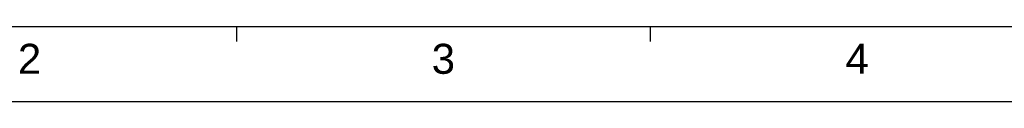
# Model space of a CAD drawing. Extents: x 0 to 1189, y 0 to 841.
# Tile 2 of 53: x 137 to 334, y 0 to 15. Entities that reach past the tile are written whole.
import ezdxf
from ezdxf.enums import TextEntityAlignment as Align

# ---------------------------------------------------------------- set-up
doc = ezdxf.new("R2010")
doc.units = 0
doc.header["$LTSCALE"] = 65.395
doc.header["$MEASUREMENT"] = 0
doc.layers.get('0').update_dxf_attribs({"linetype": 'CONTINUOUS'})
doc.styles.add('TEXTSTYLE_2', font='arial.ttf')

msp = doc.modelspace()

# ---------------------------------------------------------------- linework, layer by layer
at = {"color": 3, "linetype": 'Continuous'}
for p, q in [((15, 15), (1174, 15)), ((180.57143, 15), (180.57143, 12)), ((263.35714, 15), (263.35714, 12))]:
    msp.add_line(p, q, dxfattribs=at)
at = {"color": 4, "linetype": 'Continuous'}
msp.add_line((0, 0), (1189, 0), dxfattribs=at)

# ---------------------------------------------------------------- texts
at = {"color": 1, "linetype": 'Continuous', "style": 'TEXTSTYLE_2'}
for s, p in [('2', (139.18143, 5.53902)), ('3', (221.96714, 5.53902)), ('4', (304.75286, 5.53902))]:
    msp.add_text(s, height=6, dxfattribs=at).set_placement(p, align=Align.CENTER)

doc.saveas('drawing.dxf')
